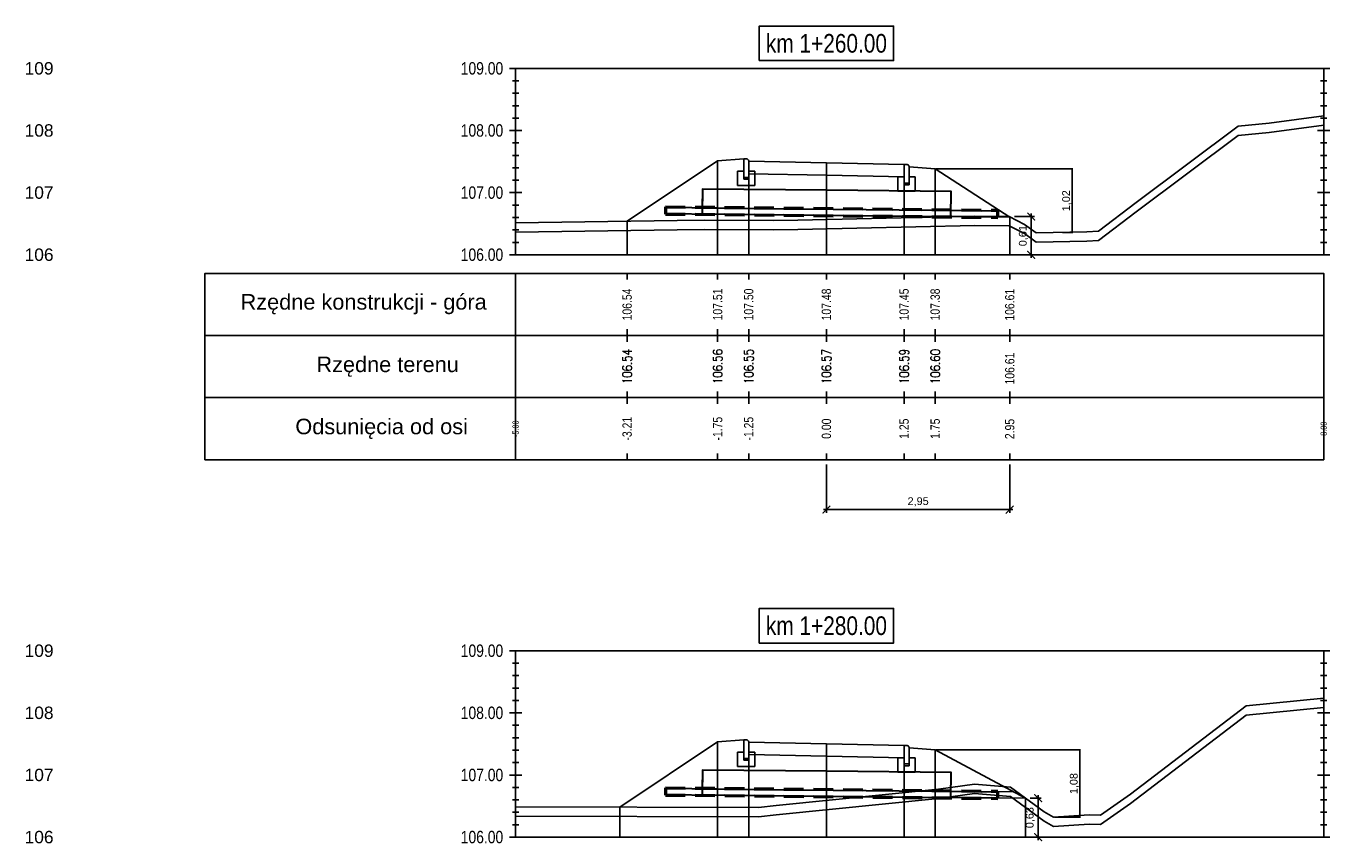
# Model space of a CAD drawing. Extents: x 7537626 to 7538805, y 5722894 to 5725486.
# Tile 60 of 90: x 7538476 to 7538497, y 5725469 to 5725482. Entities that reach past the tile are written whole.
import ezdxf

# ---------------------------------------------------------------- set-up
doc = ezdxf.new("R2010")
doc.units = 0
doc.header["$PDMODE"] = 35
doc.header["$PDSIZE"] = 0.3
doc.linetypes.add('HIDDEN', pattern=[9.525, 6.35, -3.175])
for name, color, linetype in [('C-DROGI-PROFILE', 7, 'Continuous'), ('C-DROGI-PROFILE-ETYKIETY', 7, 'Continuous'), ('C-DROGI-PRZEKROJE-ETYKIETY', 7, 'Continuous'), ('C-POPRZECZKA-przekrój', 2, 'Continuous'), ('C-POPRZECZKA-widok', 1, 'Continuous')]:
    doc.layers.add(name, color=color, linetype=linetype)
for name, color, linetype, true_color in [('C-humus', 7, 'Continuous', 0x003df5), ('C-Teren', 7, 'Continuous', 0x005716), ('poprzeczki', 7, 'Continuous', 0x0000d6)]:
    doc.layers.add(name, color=color, linetype=linetype, true_color=true_color)
doc.layers.add('Pom-plan', color=4, linetype='Continuous', plot=False)
doc.styles.add('2mm08', font='arial.ttf', dxfattribs={"width": 0.8})
doc.styles.add('opis_50', font='arial.ttf', dxfattribs={"height": 0.125})
doc.styles.get("Standard").update_dxf_attribs({"font": 'arial.ttf'})
doc.dimstyles.new('OPIS_50', dxfattribs={"dimscale": 0.5, "dimtxt": 0.125, "dimasz": 0.25, "dimexe": 0.1, "dimexo": 0.15, "dimgap": 0.1, "dimtad": 1, "dimzin": 0, "dimtxsty": 'opis_50', "dimblk": 'ARCHTICK', "dimcen": 0.15, "dimdle": 0.1, "dimaunit": 2, "dimadec": 4, "dimazin": 0, "dimtfac": 1, "dimtmove": 0, "dimatfit": 3, "dimfxl": 1, "dimarcsym": 0})

# ---------------------------------------------------------------- blocks, each defined once
blk = doc.blocks.new('_ArchTick')
at = {"color": 0, "linetype": 'ByBlock', "const_width": 0.15}
blk.add_lwpolyline([(-0.5, -0.5), (0.5, 0.5)], dxfattribs=at)
blk = doc.blocks.new('*D5')
at = {"layer": 'Defpoints', "color": 0, "transparency": 16777216}
for p in [(7538490.223, 5725479.418), (7538492.256, 5725478.395), (7538492.427, 5725478.395)]:
    blk.add_point(p, dxfattribs=at)
at = {"layer": 'poprzeczki', "color": 0, "lineweight": -2, "transparency": 16777216}
for p, q in [((7538490.238, 5725479.418), (7538492.437, 5725479.418)), ((7538492.427, 5725479.428), (7538492.427, 5725478.385)), ((7538492.271, 5725478.395), (7538492.437, 5725478.395))]:
    blk.add_line(p, q, dxfattribs=at)
at = {"layer": 'poprzeczki', "color": 0, "lineweight": -2, "transparency": 16777216, "xscale": 0.025, "yscale": 0.025, "zscale": 0.025}
for p, rotation in [((7538492.427, 5725479.418), 90), ((7538492.427, 5725478.395), 270)]:
    blk.add_blockref('_ArchTick', p, dxfattribs=dict(at, rotation=rotation))
at = {"layer": 'poprzeczki', "color": 0, "transparency": 16777216, "insert": (7538492.342, 5725478.906), "char_height": 0.125, "attachment_point": 5, "rotation": 90, "style": 'opis_50'}
blk.add_mtext('1,02', dxfattribs=at)
blk = doc.blocks.new('*D6')
at = {"layer": 'Defpoints', "color": 0, "transparency": 16777216}
for p in [(7538490.225, 5725470.065), (7538492.13, 5725468.98), (7538492.55, 5725468.98)]:
    blk.add_point(p, dxfattribs=at)
at = {"layer": 'poprzeczki', "color": 0, "lineweight": -2, "transparency": 16777216}
for p, q in [((7538490.24, 5725470.065), (7538492.56, 5725470.065)), ((7538492.55, 5725470.075), (7538492.55, 5725468.97)), ((7538492.145, 5725468.98), (7538492.56, 5725468.98))]:
    blk.add_line(p, q, dxfattribs=at)
at = {"layer": 'poprzeczki', "color": 0, "lineweight": -2, "transparency": 16777216, "xscale": 0.025, "yscale": 0.025, "zscale": 0.025}
for p, rotation in [((7538492.55, 5725470.065), 90), ((7538492.55, 5725468.98), 270)]:
    blk.add_blockref('_ArchTick', p, dxfattribs=dict(at, rotation=rotation))
at = {"layer": 'poprzeczki', "color": 0, "transparency": 16777216, "insert": (7538492.465, 5725469.523), "char_height": 0.125, "attachment_point": 5, "rotation": 90, "style": 'opis_50'}
blk.add_mtext('1,08', dxfattribs=at)
blk = doc.blocks.new('geokrata')
at = {"layer": 'C-POPRZECZKA-przekrój', "color": 172, "linetype": 'HIDDEN', "lineweight": 50, "ltscale": 0.05, "true_color": 0x0000cc}
for p, q in [((7538464.885, 5725469.743), (7538470.234, 5725469.689)), ((7538464.887, 5725469.627), (7538470.233, 5725469.573))]:
    blk.add_line(p, q, dxfattribs=at)
at = {"layer": 'C-POPRZECZKA-przekrój', "color": 98, "linetype": 'Continuous', "lineweight": 30, "true_color": 0x006100}
for p, q in [((7538464.892, 5725469.735), (7538465.726, 5725469.726)), ((7538464.893, 5725469.635), (7538465.725, 5725469.626)), ((7538469.225, 5725469.591), (7538470.225, 5725469.581))]:
    blk.add_line(p, q, dxfattribs=at)
for points in [[(7538467.479, 5725470.009), (7538465.479, 5725470.029), (7538465.475, 5725469.629), (7538469.475, 5725469.589), (7538469.479, 5725469.989), (7538467.479, 5725470.009), (7538465.479, 5725470.029), (7538465.476, 5725469.729), (7538470.226, 5725469.681)], [(7538464.892, 5725469.735), (7538464.893, 5725469.635)], [(7538470.225, 5725469.581), (7538470.226, 5725469.681)]]:
    blk.add_lwpolyline(points, dxfattribs=at)
at = {"layer": 'C-POPRZECZKA-przekrój', "color": 172, "linetype": 'HIDDEN', "lineweight": 50, "ltscale": 0.05, "true_color": 0x0000cc}
for points in [[(7538464.885, 5725469.743), (7538464.887, 5725469.627)], [(7538470.233, 5725469.573), (7538470.234, 5725469.689)]]:
    blk.add_lwpolyline(points, dxfattribs=at)
blk = doc.blocks.new('*D218')
at = {"layer": 'Defpoints', "color": 0, "transparency": 16777216}
for p in [(7538491.424, 5725478.65), (7538491.424, 5725478.036), (7538491.77, 5725478.036)]:
    blk.add_point(p, dxfattribs=at)
at = {"layer": 'Pom-plan', "color": 0, "lineweight": -2, "transparency": 16777216}
for p, q in [((7538491.77, 5725478.7), (7538491.77, 5725477.986)), ((7538491.499, 5725478.65), (7538491.82, 5725478.65)), ((7538491.499, 5725478.036), (7538491.82, 5725478.036))]:
    blk.add_line(p, q, dxfattribs=at)
at = {"layer": 'Pom-plan', "color": 0, "lineweight": -2, "transparency": 16777216, "xscale": 0.125, "yscale": 0.125, "zscale": 0.125}
for p, rotation in [((7538491.77, 5725478.65), 90), ((7538491.77, 5725478.036), 270)]:
    blk.add_blockref('_ArchTick', p, dxfattribs=dict(at, rotation=rotation))
at = {"layer": 'Pom-plan', "color": 0, "transparency": 16777216, "insert": (7538491.645, 5725478.343), "char_height": 0.125, "attachment_point": 5, "rotation": 90, "style": 'opis_50'}
blk.add_mtext('0,61', dxfattribs=at)
blk = doc.blocks.new('*D219')
at = {"layer": 'Defpoints', "color": 0, "transparency": 16777216}
for p in [(7538488.475, 5725474.736), (7538491.424, 5725474.736), (7538491.424, 5725473.933)]:
    blk.add_point(p, dxfattribs=at)
at = {"layer": 'Pom-plan', "color": 0, "lineweight": -2, "transparency": 16777216}
for p, q in [((7538488.475, 5725474.661), (7538488.475, 5725473.883)), ((7538491.424, 5725474.661), (7538491.424, 5725473.883)), ((7538488.425, 5725473.933), (7538491.474, 5725473.933))]:
    blk.add_line(p, q, dxfattribs=at)
at = {"layer": 'Pom-plan', "color": 0, "lineweight": -2, "transparency": 16777216, "xscale": 0.125, "yscale": 0.125, "zscale": 0.125, "rotation": 180}
blk.add_blockref('_ArchTick', (7538488.475, 5725473.933), dxfattribs=at)
at = {"layer": 'Pom-plan', "color": 0, "lineweight": -2, "transparency": 16777216, "xscale": 0.125, "yscale": 0.125, "zscale": 0.125}
blk.add_blockref('_ArchTick', (7538491.424, 5725473.933), dxfattribs=at)
at = {"layer": 'Pom-plan', "color": 0, "transparency": 16777216, "insert": (7538489.95, 5725474.058), "char_height": 0.125, "attachment_point": 5, "style": 'opis_50'}
blk.add_mtext('2,95', dxfattribs=at)
blk = doc.blocks.new('*D220')
at = {"layer": 'Defpoints', "color": 0, "transparency": 16777216}
for p in [(7538491.675, 5725469.289), (7538491.675, 5725468.661), (7538491.881, 5725468.661)]:
    blk.add_point(p, dxfattribs=at)
at = {"layer": 'Pom-plan', "color": 0, "lineweight": -2, "transparency": 16777216}
for p, q in [((7538491.75, 5725469.289), (7538491.931, 5725469.289)), ((7538491.881, 5725469.339), (7538491.881, 5725468.611)), ((7538491.75, 5725468.661), (7538491.931, 5725468.661))]:
    blk.add_line(p, q, dxfattribs=at)
at = {"layer": 'Pom-plan', "color": 0, "lineweight": -2, "transparency": 16777216, "xscale": 0.125, "yscale": 0.125, "zscale": 0.125}
for p, rotation in [((7538491.881, 5725469.289), 90), ((7538491.881, 5725468.661), 270)]:
    blk.add_blockref('_ArchTick', p, dxfattribs=dict(at, rotation=rotation))
at = {"layer": 'Pom-plan', "color": 0, "transparency": 16777216, "insert": (7538491.756, 5725468.975), "char_height": 0.125, "attachment_point": 5, "rotation": 90, "style": 'opis_50'}
blk.add_mtext('0,63', dxfattribs=at)

msp = doc.modelspace()

# ---------------------------------------------------------------- linework, layer by layer
at = {"layer": 'C-DROGI-PROFILE', "color": 7, "linetype": 'Continuous', "lineweight": -3}
for p, q in [((7538485.269, 5725477.736), (7538485.269, 5725477.636)), ((7538486.725, 5725477.736), (7538486.725, 5725477.636)), ((7538487.225, 5725477.736), (7538487.225, 5725477.636)), ((7538488.475, 5725477.736), (7538488.475, 5725477.636)), ((7538489.725, 5725477.736), (7538489.725, 5725477.636)), ((7538490.225, 5725477.736), (7538490.225, 5725477.636)), ((7538491.424, 5725477.736), (7538491.424, 5725477.636)), ((7538485.269, 5725476.736), (7538485.269, 5725476.836)), ((7538486.725, 5725476.736), (7538486.725, 5725476.836)), ((7538487.225, 5725476.736), (7538487.225, 5725476.836)), ((7538488.475, 5725476.736), (7538488.475, 5725476.836)), ((7538489.725, 5725476.736), (7538489.725, 5725476.836)), ((7538490.225, 5725476.736), (7538490.225, 5725476.836)), ((7538491.424, 5725476.736), (7538491.424, 5725476.836)), ((7538485.269, 5725476.736), (7538485.269, 5725476.636)), ((7538486.725, 5725476.736), (7538486.725, 5725476.636)), ((7538487.225, 5725476.736), (7538487.225, 5725476.636)), ((7538488.475, 5725476.736), (7538488.475, 5725476.636)), ((7538489.725, 5725476.736), (7538489.725, 5725476.636)), ((7538490.225, 5725476.736), (7538490.225, 5725476.636)), ((7538491.424, 5725476.736), (7538491.424, 5725476.636)), ((7538485.269, 5725475.736), (7538485.269, 5725475.836)), ((7538485.269, 5725475.736), (7538485.269, 5725475.636)), ((7538486.725, 5725475.736), (7538486.725, 5725475.836)), ((7538486.725, 5725475.736), (7538486.725, 5725475.636)), ((7538487.225, 5725475.736), (7538487.225, 5725475.836)), ((7538487.225, 5725475.736), (7538487.225, 5725475.636)), ((7538488.475, 5725475.736), (7538488.475, 5725475.836)), ((7538488.475, 5725475.736), (7538488.475, 5725475.636)), ((7538489.725, 5725475.736), (7538489.725, 5725475.836)), ((7538489.725, 5725475.736), (7538489.725, 5725475.636)), ((7538490.225, 5725475.736), (7538490.225, 5725475.836)), ((7538490.225, 5725475.736), (7538490.225, 5725475.636)), ((7538491.424, 5725475.736), (7538491.424, 5725475.836)), ((7538491.424, 5725475.736), (7538491.424, 5725475.636)), ((7538485.269, 5725474.736), (7538485.269, 5725474.836)), ((7538486.725, 5725474.736), (7538486.725, 5725474.836)), ((7538487.225, 5725474.736), (7538487.225, 5725474.836)), ((7538488.475, 5725474.736), (7538488.475, 5725474.836)), ((7538489.725, 5725474.736), (7538489.725, 5725474.836)), ((7538490.225, 5725474.736), (7538490.225, 5725474.836)), ((7538491.424, 5725474.736), (7538491.424, 5725474.836))]:
    msp.add_line(p, q, dxfattribs=at)
at = {"layer": 'C-DROGI-PROFILE', "color": 1, "linetype": 'Continuous', "lineweight": -3}
for points in [[(7538483.475, 5725476.736), (7538483.475, 5725477.736), (7538478.475, 5725477.736), (7538478.475, 5725476.736)], [(7538483.475, 5725476.736), (7538496.475, 5725476.736), (7538496.475, 5725477.736), (7538483.475, 5725477.736)], [(7538483.475, 5725475.736), (7538483.475, 5725476.736), (7538478.475, 5725476.736), (7538478.475, 5725475.736)], [(7538483.475, 5725475.736), (7538496.475, 5725475.736), (7538496.475, 5725476.736), (7538483.475, 5725476.736)], [(7538483.475, 5725474.736), (7538483.475, 5725475.736), (7538478.475, 5725475.736), (7538478.475, 5725474.736)], [(7538483.475, 5725474.736), (7538496.475, 5725474.736), (7538496.475, 5725475.736), (7538483.475, 5725475.736)]]:
    msp.add_3dface(points, dxfattribs=at)
at = {"layer": 'C-DROGI-PRZEKROJE-ETYKIETY', "color": 1, "linetype": 'Continuous', "lineweight": -3}
for p, q in [((7538486.725, 5725479.548), (7538486.725, 5725478.036)), ((7538487.225, 5725479.541), (7538487.225, 5725478.036)), ((7538488.475, 5725479.516), (7538488.475, 5725478.036)), ((7538489.725, 5725479.491), (7538489.725, 5725478.036)), ((7538490.225, 5725479.418), (7538490.225, 5725478.036)), ((7538485.269, 5725478.577), (7538485.269, 5725478.036)), ((7538486.725, 5725470.195), (7538486.725, 5725468.661)), ((7538487.225, 5725470.189), (7538487.225, 5725468.661)), ((7538488.475, 5725470.164), (7538488.475, 5725468.661)), ((7538489.725, 5725470.139), (7538489.725, 5725468.661)), ((7538490.225, 5725470.065), (7538490.225, 5725468.661)), ((7538485.149, 5725469.144), (7538485.149, 5725468.661))]:
    msp.add_line(p, q, dxfattribs=at)
for points in [[(7538491.424, 5725478.644), (7538491.424, 5725478.036)], [(7538491.675, 5725469.289), (7538491.675, 5725468.661)]]:
    msp.add_lwpolyline(points, dxfattribs=at)
at = {"layer": 'C-humus'}
for p, q in [((7538493.458, 5725478.728), (7538495.101, 5725479.955)), ((7538495.101, 5725479.955), (7538495.598, 5725480.005)), ((7538495.598, 5725480.005), (7538496.475, 5725480.122)), ((7538492.852, 5725478.266), (7538493.458, 5725478.728)), ((7538488.017, 5725478.442), (7538490.861, 5725478.506)), ((7538490.861, 5725478.506), (7538491.413, 5725478.5)), ((7538491.413, 5725478.5), (7538491.66, 5725478.376)), ((7538483.475, 5725478.401), (7538486.073, 5725478.438)), ((7538486.073, 5725478.438), (7538486.511, 5725478.443)), ((7538486.511, 5725478.443), (7538487.623, 5725478.438)), ((7538487.623, 5725478.438), (7538488.017, 5725478.442)), ((7538491.66, 5725478.376), (7538491.85, 5725478.237)), ((7538491.85, 5725478.237), (7538492.663, 5725478.253)), ((7538492.663, 5725478.253), (7538492.852, 5725478.266)), ((7538495.228, 5725470.623), (7538496.475, 5725470.746)), ((7538493.364, 5725469.202), (7538495.228, 5725470.623)), ((7538487.667, 5725469.022), (7538490.278, 5725469.282)), ((7538490.278, 5725469.282), (7538490.859, 5725469.366)), ((7538490.859, 5725469.366), (7538491.436, 5725469.314)), ((7538491.436, 5725469.314), (7538491.977, 5725468.919)), ((7538487.38, 5725468.987), (7538487.667, 5725469.022)), ((7538492.882, 5725468.866), (7538493.364, 5725469.202)), ((7538483.475, 5725468.999), (7538487.38, 5725468.987)), ((7538491.977, 5725468.919), (7538492.13, 5725468.83)), ((7538492.13, 5725468.83), (7538492.703, 5725468.87)), ((7538492.703, 5725468.87), (7538492.882, 5725468.866))]:
    msp.add_line(p, q, dxfattribs=at)
at = {"layer": 'C-POPRZECZKA-przekrój', "color": 2, "linetype": 'Continuous', "lineweight": -3}
for p, q in [((7538485.269, 5725478.577), (7538486.725, 5725479.548)), ((7538486.725, 5725479.548), (7538487.145, 5725479.581)), ((7538487.185, 5725479.581), (7538487.145, 5725479.581)), ((7538487.145, 5725479.581), (7538487.145, 5725479.251)), ((7538487.19, 5725479.581), (7538487.185, 5725479.581)), ((7538487.199, 5725479.579), (7538487.19, 5725479.581)), ((7538487.207, 5725479.575), (7538487.199, 5725479.579)), ((7538487.213, 5725479.57), (7538487.207, 5725479.575)), ((7538487.218, 5725479.564), (7538487.213, 5725479.57)), ((7538487.222, 5725479.557), (7538487.218, 5725479.564)), ((7538487.224, 5725479.549), (7538487.222, 5725479.557)), ((7538487.225, 5725479.541), (7538487.224, 5725479.549)), ((7538487.225, 5725479.541), (7538488.475, 5725479.516)), ((7538487.225, 5725479.541), (7538487.226, 5725479.341)), ((7538487.225, 5725479.251), (7538487.225, 5725479.541)), ((7538487.225, 5725479.541), (7538487.225, 5725479.381)), ((7538488.475, 5725479.316), (7538488.475, 5725479.516)), ((7538488.475, 5725479.516), (7538489.725, 5725479.491)), ((7538487.045, 5725479.151), (7538487.045, 5725479.381)), ((7538487.045, 5725479.381), (7538487.145, 5725479.381)), ((7538487.145, 5725479.381), (7538487.145, 5725479.281)), ((7538487.225, 5725479.381), (7538487.325, 5725479.381)), ((7538487.226, 5725479.341), (7538488.475, 5725479.316)), ((7538487.325, 5725479.381), (7538487.325, 5725479.151)), ((7538488.475, 5725479.316), (7538489.724, 5725479.291)), ((7538489.625, 5725479.061), (7538489.625, 5725479.291)), ((7538489.625, 5725479.291), (7538489.725, 5725479.291)), ((7538489.725, 5725479.491), (7538489.724, 5725479.291)), ((7538489.765, 5725479.491), (7538489.725, 5725479.491)), ((7538489.725, 5725479.491), (7538489.725, 5725479.161)), ((7538489.725, 5725479.291), (7538489.725, 5725479.191)), ((7538489.77, 5725479.491), (7538489.765, 5725479.491)), ((7538489.779, 5725479.489), (7538489.77, 5725479.491)), ((7538489.787, 5725479.485), (7538489.779, 5725479.489)), ((7538489.793, 5725479.48), (7538489.787, 5725479.485)), ((7538489.798, 5725479.474), (7538489.793, 5725479.48)), ((7538489.802, 5725479.467), (7538489.798, 5725479.474)), ((7538489.804, 5725479.459), (7538489.802, 5725479.467)), ((7538489.805, 5725479.451), (7538489.804, 5725479.459)), ((7538489.805, 5725479.161), (7538489.805, 5725479.451)), ((7538489.805, 5725479.451), (7538489.805, 5725479.291)), ((7538489.805, 5725479.451), (7538490.225, 5725479.418)), ((7538489.805, 5725479.291), (7538489.905, 5725479.291)), ((7538489.905, 5725479.291), (7538489.905, 5725479.061)), ((7538490.225, 5725479.418), (7538491.424, 5725478.644)), ((7538487.325, 5725479.151), (7538487.045, 5725479.151)), ((7538487.145, 5725479.281), (7538487.225, 5725479.281)), ((7538487.145, 5725479.251), (7538487.225, 5725479.251)), ((7538489.725, 5725479.191), (7538489.805, 5725479.191)), ((7538489.725, 5725479.161), (7538489.805, 5725479.161)), ((7538489.905, 5725479.061), (7538489.625, 5725479.061)), ((7538485.149, 5725469.144), (7538486.725, 5725470.195)), ((7538486.725, 5725470.195), (7538487.145, 5725470.229)), ((7538487.185, 5725470.229), (7538487.145, 5725470.229)), ((7538487.145, 5725470.229), (7538487.145, 5725469.899)), ((7538487.19, 5725470.228), (7538487.185, 5725470.229)), ((7538487.199, 5725470.226), (7538487.19, 5725470.228)), ((7538487.207, 5725470.222), (7538487.199, 5725470.226)), ((7538487.213, 5725470.217), (7538487.207, 5725470.222)), ((7538487.218, 5725470.212), (7538487.213, 5725470.217)), ((7538487.222, 5725470.204), (7538487.218, 5725470.212)), ((7538487.224, 5725470.196), (7538487.222, 5725470.204)), ((7538487.225, 5725470.189), (7538487.224, 5725470.196)), ((7538487.225, 5725470.189), (7538488.475, 5725470.164)), ((7538487.225, 5725470.189), (7538487.226, 5725469.989)), ((7538487.225, 5725469.899), (7538487.225, 5725470.189)), ((7538487.225, 5725470.189), (7538487.225, 5725470.029)), ((7538488.475, 5725469.964), (7538488.475, 5725470.164)), ((7538488.475, 5725470.164), (7538489.725, 5725470.139)), ((7538489.725, 5725470.139), (7538489.724, 5725469.939)), ((7538489.765, 5725470.139), (7538489.725, 5725470.139)), ((7538489.725, 5725470.139), (7538489.725, 5725469.809)), ((7538489.77, 5725470.138), (7538489.765, 5725470.139)), ((7538489.779, 5725470.136), (7538489.77, 5725470.138)), ((7538489.787, 5725470.132), (7538489.779, 5725470.136)), ((7538489.793, 5725470.127), (7538489.787, 5725470.132)), ((7538489.798, 5725470.122), (7538489.793, 5725470.127)), ((7538489.802, 5725470.114), (7538489.798, 5725470.122)), ((7538489.804, 5725470.106), (7538489.802, 5725470.114)), ((7538489.805, 5725470.099), (7538489.804, 5725470.106)), ((7538489.805, 5725469.809), (7538489.805, 5725470.099)), ((7538489.805, 5725470.099), (7538489.805, 5725469.939)), ((7538489.805, 5725470.099), (7538490.225, 5725470.065)), ((7538490.225, 5725470.065), (7538491.675, 5725469.289)), ((7538487.045, 5725469.799), (7538487.045, 5725470.029)), ((7538487.045, 5725470.029), (7538487.145, 5725470.029)), ((7538487.145, 5725470.029), (7538487.145, 5725469.929)), ((7538487.145, 5725469.929), (7538487.225, 5725469.929)), ((7538487.145, 5725469.899), (7538487.225, 5725469.899)), ((7538487.225, 5725470.029), (7538487.325, 5725470.029)), ((7538487.226, 5725469.989), (7538488.475, 5725469.964)), ((7538487.325, 5725470.029), (7538487.325, 5725469.799)), ((7538488.475, 5725469.964), (7538489.724, 5725469.939)), ((7538489.625, 5725469.709), (7538489.625, 5725469.939)), ((7538489.625, 5725469.939), (7538489.725, 5725469.939)), ((7538489.725, 5725469.939), (7538489.725, 5725469.839)), ((7538489.805, 5725469.939), (7538489.905, 5725469.939)), ((7538489.905, 5725469.939), (7538489.905, 5725469.709)), ((7538487.325, 5725469.799), (7538487.045, 5725469.799)), ((7538489.905, 5725469.709), (7538489.625, 5725469.709)), ((7538489.725, 5725469.839), (7538489.805, 5725469.839)), ((7538489.725, 5725469.809), (7538489.805, 5725469.809))]:
    msp.add_line(p, q, dxfattribs=at)
at = {"layer": 'C-POPRZECZKA-przekrój'}
for points in [[(7538491.226, 5725478.746), (7538491.267, 5725478.746)], [(7538491.225, 5725478.646), (7538491.424, 5725478.644)], [(7538491.225, 5725469.294), (7538491.675, 5725469.289)], [(7538491.226, 5725469.394), (7538491.485, 5725469.391)]]:
    msp.add_lwpolyline(points, dxfattribs=at)
at = {"layer": 'C-POPRZECZKA-widok', "color": 1, "linetype": 'Continuous', "lineweight": -3}
for p, q in [((7538483.375, 5725481.036), (7538496.575, 5725481.036)), ((7538483.475, 5725478.036), (7538483.475, 5725481.036)), ((7538496.475, 5725478.036), (7538496.475, 5725481.036)), ((7538483.425, 5725480.836), (7538483.525, 5725480.836)), ((7538496.425, 5725480.836), (7538496.525, 5725480.836)), ((7538483.425, 5725480.636), (7538483.525, 5725480.636)), ((7538496.425, 5725480.636), (7538496.525, 5725480.636)), ((7538483.425, 5725480.436), (7538483.525, 5725480.436)), ((7538496.425, 5725480.436), (7538496.525, 5725480.436)), ((7538483.425, 5725480.236), (7538483.525, 5725480.236)), ((7538496.425, 5725480.236), (7538496.525, 5725480.236)), ((7538483.375, 5725480.036), (7538483.575, 5725480.036)), ((7538483.425, 5725480.036), (7538483.525, 5725480.036)), ((7538496.375, 5725480.036), (7538496.575, 5725480.036)), ((7538496.425, 5725480.036), (7538496.525, 5725480.036)), ((7538483.425, 5725479.836), (7538483.525, 5725479.836)), ((7538496.425, 5725479.836), (7538496.525, 5725479.836)), ((7538483.425, 5725479.636), (7538483.525, 5725479.636)), ((7538496.425, 5725479.636), (7538496.525, 5725479.636)), ((7538483.425, 5725479.436), (7538483.525, 5725479.436)), ((7538496.425, 5725479.436), (7538496.525, 5725479.436)), ((7538483.425, 5725479.236), (7538483.525, 5725479.236)), ((7538496.425, 5725479.236), (7538496.525, 5725479.236)), ((7538483.375, 5725479.036), (7538483.575, 5725479.036)), ((7538483.425, 5725479.036), (7538483.525, 5725479.036)), ((7538496.375, 5725479.036), (7538496.575, 5725479.036)), ((7538496.425, 5725479.036), (7538496.525, 5725479.036)), ((7538483.425, 5725478.836), (7538483.525, 5725478.836)), ((7538496.425, 5725478.836), (7538496.525, 5725478.836)), ((7538483.425, 5725478.636), (7538483.525, 5725478.636)), ((7538496.425, 5725478.636), (7538496.525, 5725478.636)), ((7538483.425, 5725478.436), (7538483.525, 5725478.436)), ((7538496.425, 5725478.436), (7538496.525, 5725478.436)), ((7538483.375, 5725478.036), (7538496.575, 5725478.036)), ((7538483.425, 5725478.236), (7538483.525, 5725478.236)), ((7538496.425, 5725478.236), (7538496.525, 5725478.236)), ((7538483.375, 5725471.661), (7538496.575, 5725471.661)), ((7538483.475, 5725468.661), (7538483.475, 5725471.661)), ((7538496.475, 5725468.661), (7538496.475, 5725471.661)), ((7538483.425, 5725471.461), (7538483.525, 5725471.461)), ((7538496.425, 5725471.461), (7538496.525, 5725471.461)), ((7538483.425, 5725471.261), (7538483.525, 5725471.261)), ((7538496.425, 5725471.261), (7538496.525, 5725471.261)), ((7538483.425, 5725471.061), (7538483.525, 5725471.061)), ((7538496.425, 5725471.061), (7538496.525, 5725471.061)), ((7538483.425, 5725470.861), (7538483.525, 5725470.861)), ((7538496.425, 5725470.861), (7538496.525, 5725470.861)), ((7538483.375, 5725470.661), (7538483.575, 5725470.661)), ((7538483.425, 5725470.661), (7538483.525, 5725470.661)), ((7538496.375, 5725470.661), (7538496.575, 5725470.661)), ((7538496.425, 5725470.661), (7538496.525, 5725470.661)), ((7538483.425, 5725470.461), (7538483.525, 5725470.461)), ((7538496.425, 5725470.461), (7538496.525, 5725470.461)), ((7538483.425, 5725470.261), (7538483.525, 5725470.261)), ((7538483.425, 5725470.061), (7538483.525, 5725470.061)), ((7538496.425, 5725470.261), (7538496.525, 5725470.261)), ((7538496.425, 5725470.061), (7538496.525, 5725470.061)), ((7538483.425, 5725469.861), (7538483.525, 5725469.861)), ((7538496.425, 5725469.861), (7538496.525, 5725469.861)), ((7538483.375, 5725469.661), (7538483.575, 5725469.661)), ((7538483.425, 5725469.661), (7538483.525, 5725469.661)), ((7538496.375, 5725469.661), (7538496.575, 5725469.661)), ((7538496.425, 5725469.661), (7538496.525, 5725469.661)), ((7538483.425, 5725469.461), (7538483.525, 5725469.461)), ((7538496.425, 5725469.461), (7538496.525, 5725469.461)), ((7538483.425, 5725469.261), (7538483.525, 5725469.261)), ((7538496.425, 5725469.261), (7538496.525, 5725469.261)), ((7538483.425, 5725469.061), (7538483.525, 5725469.061)), ((7538496.425, 5725469.061), (7538496.525, 5725469.061)), ((7538483.425, 5725468.861), (7538483.525, 5725468.861)), ((7538496.425, 5725468.861), (7538496.525, 5725468.861)), ((7538483.375, 5725468.661), (7538496.575, 5725468.661))]:
    msp.add_line(p, q, dxfattribs=at)
at = {"layer": 'C-POPRZECZKA-widok', "color": 3, "linetype": 'Continuous', "lineweight": -3}
for points in [[(7538487.395, 5725481.161), (7538489.555, 5725481.161), (7538489.555, 5725481.718), (7538487.395, 5725481.718)], [(7538487.395, 5725471.786), (7538489.555, 5725471.786), (7538489.555, 5725472.343), (7538487.395, 5725472.343)]]:
    msp.add_3dface(points, dxfattribs=at)
at = {"layer": 'C-Teren'}
for p, q in [((7538495.101, 5725480.105), (7538495.598, 5725480.155)), ((7538495.598, 5725480.155), (7538496.475, 5725480.272)), ((7538493.458, 5725478.878), (7538495.101, 5725480.105)), ((7538492.852, 5725478.416), (7538493.458, 5725478.878)), ((7538483.475, 5725478.551), (7538486.073, 5725478.588)), ((7538486.073, 5725478.588), (7538486.511, 5725478.593)), ((7538486.511, 5725478.593), (7538487.623, 5725478.588)), ((7538487.623, 5725478.588), (7538488.017, 5725478.592)), ((7538488.017, 5725478.592), (7538490.861, 5725478.656)), ((7538490.861, 5725478.656), (7538491.413, 5725478.65)), ((7538491.413, 5725478.65), (7538491.66, 5725478.526)), ((7538491.66, 5725478.526), (7538491.85, 5725478.387)), ((7538491.85, 5725478.387), (7538492.663, 5725478.403)), ((7538492.663, 5725478.403), (7538492.852, 5725478.416)), ((7538495.228, 5725470.773), (7538496.475, 5725470.896)), ((7538493.364, 5725469.352), (7538495.228, 5725470.773)), ((7538487.667, 5725469.172), (7538490.278, 5725469.432)), ((7538490.278, 5725469.432), (7538490.859, 5725469.516)), ((7538490.859, 5725469.516), (7538491.436, 5725469.464)), ((7538491.436, 5725469.464), (7538491.977, 5725469.069)), ((7538492.882, 5725469.016), (7538493.364, 5725469.352)), ((7538483.475, 5725469.149), (7538487.38, 5725469.137)), ((7538487.38, 5725469.137), (7538487.667, 5725469.172)), ((7538491.977, 5725469.069), (7538492.13, 5725468.98)), ((7538492.13, 5725468.98), (7538492.703, 5725469.02)), ((7538492.703, 5725469.02), (7538492.882, 5725469.016))]:
    msp.add_line(p, q, dxfattribs=at)

# ---------------------------------------------------------------- block references
at = {"layer": 'C-POPRZECZKA-przekrój'}
for p in [(21, 9.065), (21, -0.288)]:
    msp.add_blockref('geokrata', p, dxfattribs=at)

# ---------------------------------------------------------------- texts
at = {"layer": 'C-DROGI-PROFILE', "color": 2}
for s, p in [('Rzędne konstrukcji - góra', (7538479.05, 5725477.153)), ('Rzędne terenu', (7538480.27, 5725476.147)), ('Odsunięcia od osi', (7538479.931, 5725475.147))]:
    msp.add_text(s, height=0.25, dxfattribs=at).set_placement(p)
at = {"layer": 'C-DROGI-PROFILE-ETYKIETY', "color": 1, "style": '2mm08', "width": 0.8}
for s, p in [('106.61', (7538491.498, 5725476.975)), ('106.61', (7538491.499, 5725475.948)), ('2.95', (7538491.498, 5725475.068))]:
    msp.add_text(s, height=0.15, rotation=90, dxfattribs=at).set_placement(p)
at = {"layer": 'C-DROGI-PROFILE-ETYKIETY', "color": 1, "linetype": 'Continuous', "lineweight": -3, "char_height": 0.15, "attachment_point": 5, "rotation": 90, "style": '2mm08'}
for s, insert in [('106.54', (7538485.269, 5725477.236)), ('107.51', (7538486.725, 5725477.236)), ('107.50', (7538487.225, 5725477.236)), ('107.48', (7538488.475, 5725477.236)), ('107.45', (7538489.725, 5725477.236)), ('107.38', (7538490.225, 5725477.236)), ('{\\Fsimplex.shx|c238;106.54}', (7538485.269, 5725476.236)), ('{\\Fsimplex.shx|c238;106.56}', (7538486.725, 5725476.236)), ('{\\Fsimplex.shx|c238;106.55}', (7538487.225, 5725476.236)), ('{\\Fsimplex.shx|c238;106.57}', (7538488.475, 5725476.236)), ('{\\Fsimplex.shx|c238;106.59}', (7538489.725, 5725476.236)), ('{\\Fsimplex.shx|c238;106.60}', (7538490.225, 5725476.236)), ('-3.21', (7538485.269, 5725475.236)), ('-1.75', (7538486.725, 5725475.236)), ('-1.25', (7538487.225, 5725475.236)), ('0.00', (7538488.475, 5725475.236)), ('1.25', (7538489.725, 5725475.236)), ('1.75', (7538490.225, 5725475.236))]:
    msp.add_mtext(s, dxfattribs=dict(at, insert=insert))
at = {"layer": 'C-DROGI-PROFILE-ETYKIETY', "color": 7, "linetype": 'Continuous', "lineweight": -3, "char_height": 0.1, "attachment_point": 5, "rotation": 90, "style": '2mm08'}
for s, insert in [('-5.00', (7538483.475, 5725475.236)), ('8.00', (7538496.475, 5725475.236))]:
    msp.add_mtext(s, dxfattribs=dict(at, insert=insert))
at = {"layer": 'C-POPRZECZKA-widok', "color": 3, "linetype": 'Continuous', "lineweight": -3, "char_height": 0.3, "attachment_point": 8, "style": '2mm08'}
for s, insert in [('km 1+260.00', (7538488.475, 5725481.286)), ('km 1+280.00', (7538488.475, 5725471.911))]:
    msp.add_mtext(s, dxfattribs=dict(at, insert=insert))
at = {"layer": 'C-POPRZECZKA-widok', "color": 1, "linetype": 'Continuous', "lineweight": -3, "char_height": 0.2, "attachment_point": 4}
for s, insert in [('109', (7538475.575, 5725481.036)), ('108', (7538475.575, 5725480.036)), ('107', (7538475.575, 5725479.036)), ('106', (7538475.575, 5725478.036)), ('109', (7538475.575, 5725471.661)), ('108', (7538475.575, 5725470.661)), ('107', (7538475.575, 5725469.661)), ('106', (7538475.575, 5725468.661))]:
    msp.add_mtext(s, dxfattribs=dict(at, insert=insert))
at = {"layer": 'C-POPRZECZKA-widok', "color": 1, "linetype": 'Continuous', "lineweight": -3, "char_height": 0.2, "attachment_point": 6, "style": '2mm08'}
for s, insert in [('109.00', (7538483.275, 5725481.036)), ('108.00', (7538483.275, 5725480.036)), ('107.00', (7538483.275, 5725479.036)), ('106.00', (7538483.275, 5725478.036)), ('109.00', (7538483.275, 5725471.661)), ('108.00', (7538483.275, 5725470.661)), ('107.00', (7538483.275, 5725469.661)), ('106.00', (7538483.275, 5725468.661))]:
    msp.add_mtext(s, dxfattribs=dict(at, insert=insert))

# ---------------------------------------------------------------- dimensions: what is measured, and where the dimension line sits
at = {"layer": 'Pom-plan'}
for base, p1, p2, picture, middle in [((7538491.77, 5725478.036), (7538491.424, 5725478.65), (7538491.424, 5725478.036), '*D218', (7538491.645, 5725478.343)), ((7538491.881, 5725468.661), (7538491.675, 5725469.289), (7538491.675, 5725468.661), '*D220', (7538491.756, 5725468.975))]:
    dim = msp.add_linear_dim(base=base, p1=p1, p2=p2, angle=90, dimstyle='OPIS_50', dxfattribs=at)
    dim.commit()
    dim.dimension.update_dxf_attribs({"geometry": picture, "text_midpoint": middle})
dim = msp.add_linear_dim(base=(7538491.424, 5725473.933), p1=(7538488.475, 5725474.736), p2=(7538491.424, 5725474.736), dimstyle='OPIS_50', dxfattribs=at)
dim.commit()
dim.dimension.update_dxf_attribs({"geometry": '*D219', "text_midpoint": (7538489.95, 5725474.058)})
at = {"layer": 'poprzeczki'}
for base, p1, p2, picture, middle in [((7538492.427, 5725478.395), (7538490.223, 5725479.418), (7538492.256, 5725478.395), '*D5', (7538492.342, 5725478.906)), ((7538492.55, 5725468.9804), (7538490.2249, 5725470.065), (7538492.1302, 5725468.9804), '*D6', (7538492.4649, 5725469.5227))]:
    dim = msp.add_linear_dim(base=base, p1=p1, p2=p2, angle=90, dimstyle='OPIS_50', override={"dimscale": 0.1}, dxfattribs=at)
    dim.commit()
    dim.dimension.update_dxf_attribs({"geometry": picture, "text_midpoint": middle})

doc.saveas('drawing.dxf')
